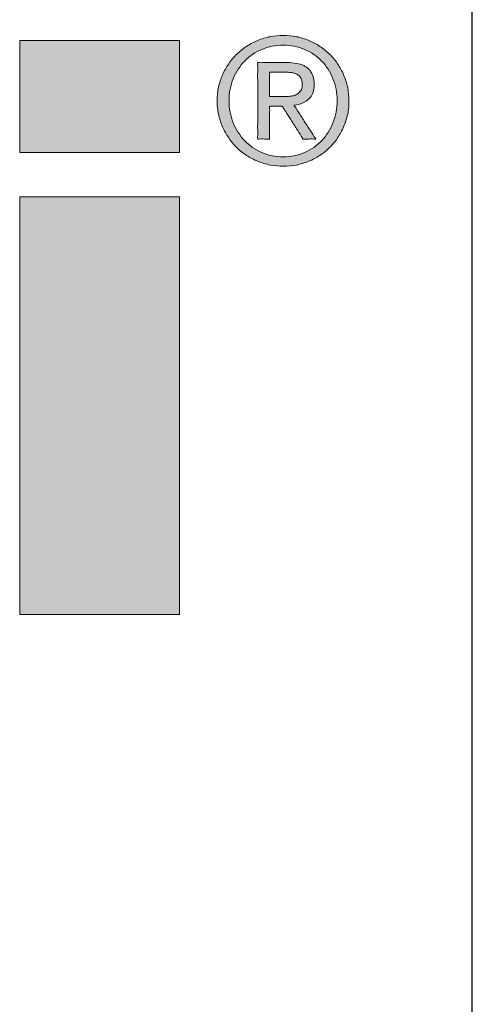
# Model space of a CAD drawing. Header units: millimetres. Extents: x -10668 to 10668, y -400 to 5820.
# Tile 3 of 28: x 3958 to 4080, y 425 to 691. Entities that reach past the tile are written whole.
import ezdxf
from ezdxf.enums import TextEntityAlignment as Align

# ---------------------------------------------------------------- set-up
doc = ezdxf.new("R2010")
doc.units = ezdxf.units.MM
doc.header["$LTSCALE"] = 20
for name, color, linetype, lineweight in [('AM_BOR', 7, 'Continuous', 25), ('Ebene 1', 7, 'Continuous', 25), ('Rahmen (ISO)', 7, 'Continuous', 70), ('Schraffur (ISO)', 7, 'Continuous', 18), ('Titel (ISO)', 7, 'Continuous', 50)]:
    doc.layers.add(name, color=color, linetype=linetype, lineweight=lineweight)
doc.styles.add('Pfeiltext', font='verdana.ttf')
doc.styles.get("Standard").update_dxf_attribs({"font": 'verdana.ttf'})
doc.styles.add('Textstil119', font='verdana.ttf')
doc.styles.add('Textstil120', font='verdana.ttf')
doc.styles.add('Textstil47', font='verdana.ttf')
doc.styles.add('Textstil64', font='verdana.ttf', dxfattribs={"width": 0.800000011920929})
doc.styles.add('Textstil75', font='verdana.ttf')
doc.styles.add('Textstil82', font='verdana.ttf')

# ---------------------------------------------------------------- blocks, each defined once
blk = doc.blocks.new('Ränder wedi_Zeichnungsrahmen')
at = {"layer": 'Rahmen (ISO)', "color": 208, "lineweight": 18, "true_color": 0x400040}
blk.add_line((204.0000000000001, 6.000000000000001), (204, 291), dxfattribs=at)
blk = doc.blocks.new('Schriftfelder wedi Standard - Inch_Zoll ohne Toleranz')
at = {"layer": 'Schraffur (ISO)'}
for points in [[(-10.93280612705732, 25.48821071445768), (-10.93280612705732, 26.99831171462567), (-8.7821118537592, 26.99831171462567), (-8.7821118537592, 25.48821071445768)], [(-10.93280612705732, 19.25673867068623), (-8.7821118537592, 19.25673867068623), (-8.7821118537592, 24.8903876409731), (-10.93280612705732, 24.8903876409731)]]:
    blk.add_hatch(color=256, dxfattribs=at).paths.add_polyline_path(points)
h = blk.add_hatch(color=256, dxfattribs=at)
edge = h.paths.add_edge_path(flags=0)
edge.add_spline(control_points=[(-8.055894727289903, 25.8855771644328), (-8.038028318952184, 25.84043056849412), (-7.993895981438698, 25.75478583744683), (-7.904684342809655, 25.6429563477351), (-7.796574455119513, 25.55063131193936), (-7.671269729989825, 25.48040685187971), (-7.530341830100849, 25.4380737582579), (-7.382397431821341, 25.42270256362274), (-7.234421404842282, 25.43855549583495), (-7.094456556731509, 25.4797680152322), (-6.97012902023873, 25.55117490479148), (-6.862710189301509, 25.64314607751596), (-6.772206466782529, 25.75401432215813), (-6.709390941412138, 25.88613500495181), (-6.66368540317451, 26.0311056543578), (-6.652708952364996, 26.18564926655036), (-6.663875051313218, 26.33943107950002), (-6.709724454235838, 26.48136252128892), (-6.772055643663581, 26.61213308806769), (-6.863084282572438, 26.72140675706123), (-6.969854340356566, 26.81317400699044), (-7.095085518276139, 26.88198706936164), (-7.234100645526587, 26.92597128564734), (-7.382402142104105, 26.93802351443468), (-7.530662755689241, 26.9264557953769), (-7.670645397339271, 26.88134752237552), (-7.79684943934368, 26.81371562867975), (-7.904284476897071, 26.72160123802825), (-7.994155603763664, 26.61135374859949), (-8.060391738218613, 26.48224254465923), (-8.103637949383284, 26.33913163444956), (-8.116928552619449, 26.18565327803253), (-8.103914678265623, 26.03141010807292), (-8.07431294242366, 25.93211811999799), (-8.055894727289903, 25.8855771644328)], knot_values=[-1, -1, -1, -1, -0.9687690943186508, -0.9385136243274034, -0.9085278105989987, -0.8778589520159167, -0.8468240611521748, -0.8145097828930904, -0.7828452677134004, -0.7516649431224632, -0.7213472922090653, -0.6913818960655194, -0.6610761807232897, -0.6300757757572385, -0.5978268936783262, -0.5638815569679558, -0.5310491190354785, -0.4992980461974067, -0.4685057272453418, -0.4384438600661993, -0.4085647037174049, -0.3784003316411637, -0.3471606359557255, -0.3155261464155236, -0.283241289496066, -0.2521467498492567, -0.2216294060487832, -0.1917297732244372, -0.1617185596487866, -0.1306941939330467, -0.09899736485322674, -0.06615266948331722, -0.03219547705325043, 0, 0, 0, 0], degree=3, periodic=0)
edge = h.paths.add_edge_path()
edge.add_spline(control_points=[(-8.200604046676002, 26.53313885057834), (-8.224460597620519, 26.47985310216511), (-8.260799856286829, 26.36602977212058), (-8.278921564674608, 26.1855510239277), (-8.261230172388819, 26.00414735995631), (-8.206566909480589, 25.83275761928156), (-8.121663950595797, 25.68096494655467), (-8.01316079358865, 25.54819263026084), (-7.879527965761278, 25.44218324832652), (-7.726605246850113, 25.36226686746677), (-7.558619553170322, 25.31179496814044), (-7.381377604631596, 25.29394571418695), (-7.204399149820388, 25.31162780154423), (-7.037186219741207, 25.36239941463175), (-6.88516449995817, 25.44167066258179), (-6.754126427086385, 25.54928113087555), (-6.644514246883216, 25.68009791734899), (-6.563182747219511, 25.83355757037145), (-6.506356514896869, 26.0038974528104), (-6.491992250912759, 26.18551048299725), (-6.506651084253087, 26.3664087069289), (-6.563454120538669, 26.53372217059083), (-6.644504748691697, 26.6858817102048), (-6.754374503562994, 26.81567839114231), (-6.885447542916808, 26.92283993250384), (-7.036953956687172, 27.00312985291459), (-7.204326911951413, 27.05463680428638), (-7.381377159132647, 27.0693670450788), (-7.558693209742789, 27.05447441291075), (-7.726833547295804, 27.0032604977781), (-7.879255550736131, 26.92233050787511), (-8.012867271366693, 26.81673562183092), (-8.121829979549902, 26.6851226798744), (-8.177185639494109, 26.58544596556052), (-8.200604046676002, 26.53313885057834)], knot_values=[0, 0, 0, 0, 0.03149805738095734, 0.06387075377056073, 0.09725502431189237, 0.129121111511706, 0.160210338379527, 0.1905798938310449, 0.2210451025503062, 0.2515724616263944, 0.2831551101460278, 0.3150974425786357, 0.3470696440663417, 0.37846551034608, 0.408835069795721, 0.4389602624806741, 0.4693765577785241, 0.5002792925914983, 0.5321687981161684, 0.5655311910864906, 0.597881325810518, 0.6294030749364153, 0.6601351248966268, 0.6904067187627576, 0.7205058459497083, 0.7509509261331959, 0.7823552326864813, 0.8143039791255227, 0.8462228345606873, 0.87781387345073, 0.9084163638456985, 0.9388557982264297, 0.9690804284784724, 1, 1, 1, 1], degree=3, periodic=0)
h = blk.add_hatch(color=256, dxfattribs=at)
edge = h.paths.add_edge_path(flags=0)
edge.add_spline(control_points=[(-7.396273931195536, 26.2414252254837), (-7.373185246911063, 26.24052977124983), (-7.327719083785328, 26.24189934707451), (-7.272499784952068, 26.24549593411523), (-7.232064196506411, 26.25484625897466), (-7.205549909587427, 26.26548548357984), (-7.181819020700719, 26.28084826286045), (-7.160619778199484, 26.2995854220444), (-7.143270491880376, 26.32279024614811), (-7.131348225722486, 26.35181926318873), (-7.126028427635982, 26.38607631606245), (-7.125099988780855, 26.42128685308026), (-7.129419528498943, 26.45365640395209), (-7.138141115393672, 26.48082374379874), (-7.15245846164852, 26.50258066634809), (-7.169169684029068, 26.52085806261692), (-7.188703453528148, 26.53597642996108), (-7.218879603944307, 26.55128113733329), (-7.262094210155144, 26.56380816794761), (-7.307785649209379, 26.56719052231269), (-7.340021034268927, 26.5693805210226), (-7.357305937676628, 26.56940269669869), (-7.371031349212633, 26.56939856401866), (-7.397004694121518, 26.56939818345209), (-7.437179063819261, 26.56942997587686), (-7.487212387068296, 26.56928029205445), (-7.526448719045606, 26.56967756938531), (-7.55155489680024, 26.56911477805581), (-7.561029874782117, 26.56983477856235), (-7.569386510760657, 26.56865544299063), (-7.563589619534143, 26.55261079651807), (-7.567571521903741, 26.53481840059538), (-7.565179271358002, 26.48957712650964), (-7.566605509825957, 26.42698102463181), (-7.566524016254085, 26.36027681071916), (-7.565838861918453, 26.31006173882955), (-7.567482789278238, 26.27879957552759), (-7.563724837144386, 26.25884835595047), (-7.569279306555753, 26.24413595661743), (-7.563054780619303, 26.24023461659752), (-7.549206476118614, 26.24341769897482), (-7.509350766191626, 26.23909445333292), (-7.459663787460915, 26.24167881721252), (-7.417389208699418, 26.24148997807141), (-7.401904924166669, 26.2413662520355), (-7.397456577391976, 26.24147109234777), (-7.396273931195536, 26.2414252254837)], knot_values=[-1, -1, -1, -1, -0.9502870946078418, -0.9021752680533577, -0.8813237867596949, -0.8612420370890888, -0.8410507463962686, -0.8207978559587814, -0.8006427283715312, -0.7792801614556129, -0.7539989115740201, -0.7264643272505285, -0.7037414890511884, -0.6839982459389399, -0.6656691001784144, -0.6481914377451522, -0.6308773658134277, -0.6128583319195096, -0.5756711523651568, -0.5350238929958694, -0.5145170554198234, -0.5061655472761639, -0.4978450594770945, -0.4849843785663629, -0.4502882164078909, -0.4113686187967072, -0.3775171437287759, -0.3653955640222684, -0.3580253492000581, -0.3562707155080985, -0.3488263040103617, -0.3332391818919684, -0.3113007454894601, -0.2555355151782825, -0.1958617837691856, -0.1690377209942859, -0.1466107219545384, -0.1303721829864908, -0.1221135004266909, -0.1208620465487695, -0.1153612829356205, -0.0936395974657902, -0.03331408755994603, -0.009566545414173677, -0.002546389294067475, 0, 0, 0, 0], degree=3, periodic=0)
edge = h.paths.add_edge_path()
edge.add_spline(control_points=[(-7.326840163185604, 26.69816923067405), (-7.330131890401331, 26.69816280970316), (-7.342420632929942, 26.69817561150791), (-7.384563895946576, 26.69819861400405), (-7.493434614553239, 26.69731609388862), (-7.60681304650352, 26.70304051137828), (-7.694803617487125, 26.69589715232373), (-7.717149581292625, 26.7016470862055), (-7.737092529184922, 26.6883599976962), (-7.717026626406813, 26.63582300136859), (-7.730690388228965, 26.56361355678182), (-7.722745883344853, 26.40279308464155), (-7.728429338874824, 26.18308593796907), (-7.724025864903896, 25.96109162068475), (-7.729048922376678, 25.80321149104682), (-7.7205537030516, 25.72597758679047), (-7.732829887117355, 25.68148629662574), (-7.721296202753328, 25.66086018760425), (-7.675723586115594, 25.67748600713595), (-7.631029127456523, 25.66245014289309), (-7.591251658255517, 25.67038796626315), (-7.563418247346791, 25.66291506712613), (-7.568284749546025, 25.68638429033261), (-7.563606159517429, 25.7284834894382), (-7.567867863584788, 25.8166624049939), (-7.564486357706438, 25.92536833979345), (-7.569792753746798, 26.0194014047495), (-7.562662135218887, 26.07460687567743), (-7.572096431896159, 26.1033304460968), (-7.551743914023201, 26.11569349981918), (-7.522069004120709, 26.10784295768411), (-7.481301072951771, 26.11218997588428), (-7.440375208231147, 26.10867223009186), (-7.410031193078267, 26.11430092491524), (-7.387058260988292, 26.10397342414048), (-7.376182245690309, 26.07444175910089), (-7.335385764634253, 26.01956302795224), (-7.279991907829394, 25.92528179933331), (-7.207504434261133, 25.81675379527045), (-7.15649626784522, 25.72832349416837), (-7.124030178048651, 25.68650555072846), (-7.115281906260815, 25.66335822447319), (-7.089394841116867, 25.66994767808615), (-7.04343031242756, 25.66278122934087), (-6.995840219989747, 25.67791413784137), (-6.950110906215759, 25.66086802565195), (-6.939307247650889, 25.67369386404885), (-6.966842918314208, 25.69298043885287), (-6.978555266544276, 25.72748086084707), (-7.0293802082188, 25.79728168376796), (-7.089774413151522, 25.89584719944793), (-7.150841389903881, 25.99288068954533), (-7.20080142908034, 26.06465105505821), (-7.213991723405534, 26.0957859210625), (-7.243885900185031, 26.12419964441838), (-7.209886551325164, 26.12627017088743), (-7.172469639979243, 26.13475093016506), (-7.106694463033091, 26.15556340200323), (-7.042542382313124, 26.19732320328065), (-6.990211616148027, 26.25857666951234), (-6.966134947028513, 26.34439973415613), (-6.963748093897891, 26.43864285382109), (-6.981807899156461, 26.53299277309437), (-7.031273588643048, 26.61072357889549), (-7.107781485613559, 26.66486792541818), (-7.209701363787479, 26.69362543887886), (-7.285316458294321, 26.69825022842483), (-7.326840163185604, 26.69816923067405)], knot_values=[0, 0, 0, 0, 0.002245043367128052, 0.008381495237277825, 0.02873655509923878, 0.07663081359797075, 0.08486263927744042, 0.0898017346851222, 0.0910234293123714, 0.1004235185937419, 0.1190949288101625, 0.1447198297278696, 0.2075587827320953, 0.2703977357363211, 0.2960226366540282, 0.3146940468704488, 0.3240941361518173, 0.3248810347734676, 0.3301582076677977, 0.3493479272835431, 0.3575035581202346, 0.36086175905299, 0.3633551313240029, 0.3701703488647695, 0.3927769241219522, 0.4207026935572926, 0.4459688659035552, 0.4551112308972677, 0.4605966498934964, 0.4626068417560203, 0.4699097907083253, 0.4802697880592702, 0.4906297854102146, 0.4979327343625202, 0.5005692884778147, 0.5070694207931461, 0.517902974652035, 0.5478429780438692, 0.5809345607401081, 0.6077229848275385, 0.6157989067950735, 0.6187535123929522, 0.6223445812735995, 0.6310657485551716, 0.65158614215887, 0.6572292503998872, 0.6576153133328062, 0.6625676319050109, 0.6724044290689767, 0.6859045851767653, 0.719010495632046, 0.7521164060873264, 0.7656165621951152, 0.7754533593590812, 0.7804056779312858, 0.783475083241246, 0.7928671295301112, 0.8107324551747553, 0.8278677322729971, 0.8451541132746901, 0.8642265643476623, 0.8873281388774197, 0.9091720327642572, 0.928704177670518, 0.9485808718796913, 0.9716797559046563, 1, 1, 1, 1], degree=3, periodic=0)
at = {"layer": 'AM_BOR', "color": 7}
blk.add_line((-4.835435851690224, -1.254491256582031), (-4.835435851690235, 53.99550874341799), dxfattribs=at)
at = {"layer": 'Ebene 1', "lineweight": 5}
for p, q in [((-10.93280612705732, 25.48821071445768), (-10.93280612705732, 26.99831171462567)), ((-10.93280612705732, 26.99831171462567), (-8.7821118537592, 26.99831171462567)), ((-8.7821118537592, 26.99831171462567), (-8.7821118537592, 25.48821071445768)), ((-8.7821118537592, 25.48821071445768), (-10.93280612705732, 25.48821071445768)), ((-10.93280612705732, 19.25673867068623), (-10.93280612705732, 24.8903876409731)), ((-10.93280612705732, 24.8903876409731), (-8.7821118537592, 24.8903876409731)), ((-8.7821118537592, 24.8903876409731), (-8.7821118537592, 19.25673867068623)), ((-8.7821118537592, 19.25673867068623), (-10.93280612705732, 19.25673867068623))]:
    blk.add_line(p, q, dxfattribs=at)
for points, knots in [([(-8.200604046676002, 26.53313885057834), (-8.177185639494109, 26.58544596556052), (-8.121829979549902, 26.6851226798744), (-8.012867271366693, 26.81673562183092), (-7.879255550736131, 26.92233050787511), (-7.726833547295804, 27.0032604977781), (-7.558693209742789, 27.05447441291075), (-7.381377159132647, 27.0693670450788), (-7.204326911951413, 27.05463680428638), (-7.036953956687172, 27.00312985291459), (-6.885447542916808, 26.92283993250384), (-6.754374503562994, 26.81567839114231), (-6.644504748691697, 26.6858817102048), (-6.563454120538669, 26.53372217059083), (-6.506651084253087, 26.3664087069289), (-6.491992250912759, 26.18551048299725), (-6.506356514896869, 26.0038974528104), (-6.563182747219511, 25.83355757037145), (-6.644514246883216, 25.68009791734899), (-6.754126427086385, 25.54928113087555), (-6.88516449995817, 25.44167066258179), (-7.037186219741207, 25.36239941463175), (-7.204399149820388, 25.31162780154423), (-7.381377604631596, 25.29394571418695), (-7.558619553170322, 25.31179496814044), (-7.726605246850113, 25.36226686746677), (-7.879527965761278, 25.44218324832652), (-8.01316079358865, 25.54819263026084), (-8.121663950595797, 25.68096494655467), (-8.206566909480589, 25.83275761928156), (-8.261230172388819, 26.00414735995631), (-8.278921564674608, 26.1855510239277), (-8.260799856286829, 26.36602977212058), (-8.224460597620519, 26.47985310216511), (-8.200604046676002, 26.53313885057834)], [0, 0, 0, 0, 0.03091957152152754, 0.06114420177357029, 0.0915836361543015, 0.12218612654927, 0.1537771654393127, 0.1856960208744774, 0.2176447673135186, 0.249049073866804, 0.2794941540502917, 0.3095932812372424, 0.3398648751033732, 0.3705969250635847, 0.402118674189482, 0.4344688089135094, 0.4678312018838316, 0.4997207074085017, 0.530623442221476, 0.5610397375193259, 0.591164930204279, 0.62153448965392, 0.6529303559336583, 0.6849025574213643, 0.7168448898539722, 0.7484275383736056, 0.7789548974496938, 0.8094201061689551, 0.839789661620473, 0.870878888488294, 0.9027449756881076, 0.9361292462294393, 0.9685019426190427, 1, 1, 1, 1]), ([(-8.055894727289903, 25.8855771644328), (-8.038028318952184, 25.84043056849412), (-7.993895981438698, 25.75478583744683), (-7.904684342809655, 25.6429563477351), (-7.796574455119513, 25.55063131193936), (-7.671269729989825, 25.48040685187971), (-7.530341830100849, 25.4380737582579), (-7.382397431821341, 25.42270256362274), (-7.234421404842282, 25.43855549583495), (-7.094456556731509, 25.4797680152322), (-6.97012902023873, 25.55117490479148), (-6.862710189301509, 25.64314607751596), (-6.772206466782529, 25.75401432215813), (-6.709390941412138, 25.88613500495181), (-6.66368540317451, 26.0311056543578), (-6.652708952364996, 26.18564926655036), (-6.663875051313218, 26.33943107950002), (-6.709724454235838, 26.48136252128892), (-6.772055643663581, 26.61213308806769), (-6.863084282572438, 26.72140675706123), (-6.969854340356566, 26.81317400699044), (-7.095085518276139, 26.88198706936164), (-7.234100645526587, 26.92597128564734), (-7.382402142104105, 26.93802351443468), (-7.530662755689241, 26.9264557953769), (-7.670645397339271, 26.88134752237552), (-7.79684943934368, 26.81371562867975), (-7.904284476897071, 26.72160123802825), (-7.994155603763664, 26.61135374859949), (-8.060391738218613, 26.48224254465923), (-8.103637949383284, 26.33913163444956), (-8.116928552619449, 26.18565327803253), (-8.103914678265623, 26.03141010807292), (-8.07431294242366, 25.93211811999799), (-8.055894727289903, 25.8855771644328)], [0, 0, 0, 0, 0.03123090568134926, 0.06148637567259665, 0.09147218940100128, 0.1221410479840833, 0.1531759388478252, 0.1854902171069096, 0.2171547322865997, 0.2483350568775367, 0.2786527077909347, 0.3086181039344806, 0.3389238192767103, 0.3699242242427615, 0.4021731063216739, 0.4361184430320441, 0.4689508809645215, 0.5007019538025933, 0.5314942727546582, 0.5615561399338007, 0.5914352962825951, 0.6215996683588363, 0.6528393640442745, 0.6844738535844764, 0.716758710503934, 0.7478532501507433, 0.7783705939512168, 0.8082702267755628, 0.8382814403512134, 0.8693058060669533, 0.9010026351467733, 0.9338473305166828, 0.9678045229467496, 1, 1, 1, 1]), ([(-7.326840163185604, 26.69816923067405), (-7.285316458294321, 26.69825022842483), (-7.209701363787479, 26.69362543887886), (-7.107781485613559, 26.66486792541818), (-7.031273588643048, 26.61072357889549), (-6.981807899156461, 26.53299277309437), (-6.963748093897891, 26.43864285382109), (-6.966134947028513, 26.34439973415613), (-6.990211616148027, 26.25857666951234), (-7.042542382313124, 26.19732320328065), (-7.106694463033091, 26.15556340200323), (-7.172469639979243, 26.13475093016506), (-7.209886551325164, 26.12627017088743), (-7.243885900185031, 26.12419964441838), (-7.213991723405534, 26.0957859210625), (-7.20080142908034, 26.06465105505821), (-7.150841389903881, 25.99288068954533), (-7.089774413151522, 25.89584719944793), (-7.0293802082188, 25.79728168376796), (-6.978555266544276, 25.72748086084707), (-6.966842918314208, 25.69298043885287), (-6.939307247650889, 25.67369386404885), (-6.950110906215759, 25.66086802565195), (-6.995840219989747, 25.67791413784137), (-7.04343031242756, 25.66278122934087), (-7.089394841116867, 25.66994767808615), (-7.115281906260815, 25.66335822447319), (-7.124030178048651, 25.68650555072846), (-7.15649626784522, 25.72832349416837), (-7.207504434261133, 25.81675379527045), (-7.279991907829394, 25.92528179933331), (-7.335385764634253, 26.01956302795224), (-7.376182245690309, 26.07444175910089), (-7.387058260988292, 26.10397342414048), (-7.410031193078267, 26.11430092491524), (-7.440375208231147, 26.10867223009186), (-7.481301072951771, 26.11218997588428), (-7.522069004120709, 26.10784295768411), (-7.551743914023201, 26.11569349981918), (-7.572096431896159, 26.1033304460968), (-7.562662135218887, 26.07460687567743), (-7.569792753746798, 26.0194014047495), (-7.564486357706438, 25.92536833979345), (-7.567867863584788, 25.8166624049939), (-7.563606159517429, 25.7284834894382), (-7.568284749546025, 25.68638429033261), (-7.563418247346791, 25.66291506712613), (-7.591251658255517, 25.67038796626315), (-7.631029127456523, 25.66245014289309), (-7.675723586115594, 25.67748600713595), (-7.721296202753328, 25.66086018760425), (-7.732829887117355, 25.68148629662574), (-7.7205537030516, 25.72597758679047), (-7.729048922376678, 25.80321149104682), (-7.724025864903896, 25.96109162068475), (-7.728429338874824, 26.18308593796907), (-7.722745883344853, 26.40279308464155), (-7.730690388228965, 26.56361355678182), (-7.717026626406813, 26.63582300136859), (-7.737092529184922, 26.6883599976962), (-7.717149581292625, 26.7016470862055), (-7.694803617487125, 26.69589715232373), (-7.60681304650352, 26.70304051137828), (-7.493434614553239, 26.69731609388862), (-7.384563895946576, 26.69819861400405), (-7.342420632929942, 26.69817561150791), (-7.330131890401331, 26.69816280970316), (-7.326840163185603, 26.69816923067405)], [0, 0, 0, 0, 0.0283202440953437, 0.0514191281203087, 0.07129582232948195, 0.09082796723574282, 0.1126718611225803, 0.1357734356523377, 0.1548458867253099, 0.1721322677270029, 0.1892675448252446, 0.2071328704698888, 0.216524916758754, 0.2195943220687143, 0.2245466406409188, 0.2343834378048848, 0.2478835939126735, 0.2809895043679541, 0.3140954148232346, 0.3275955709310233, 0.3374323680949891, 0.3423846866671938, 0.3427707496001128, 0.34841385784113, 0.3689342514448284, 0.3776554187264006, 0.3812464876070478, 0.3842010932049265, 0.3922770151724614, 0.4190654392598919, 0.4521570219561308, 0.4820970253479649, 0.4929305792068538, 0.4994307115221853, 0.5020672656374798, 0.5093702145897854, 0.5197302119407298, 0.5300902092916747, 0.5373931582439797, 0.5394033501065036, 0.5448887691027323, 0.5540311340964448, 0.5792973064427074, 0.6072230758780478, 0.6298296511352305, 0.6366448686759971, 0.63913824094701, 0.6424964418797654, 0.6506520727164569, 0.6698417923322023, 0.6751189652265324, 0.6759058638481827, 0.6853059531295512, 0.7039773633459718, 0.7296022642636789, 0.7924412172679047, 0.8552801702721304, 0.8809050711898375, 0.8995764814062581, 0.9089765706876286, 0.9101982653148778, 0.9151373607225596, 0.9233691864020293, 0.9712634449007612, 0.9916185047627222, 0.997754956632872, 1, 1, 1, 1]), ([(-7.396273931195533, 26.2414252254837), (-7.373185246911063, 26.24052977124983), (-7.327719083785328, 26.24189934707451), (-7.272499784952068, 26.24549593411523), (-7.232064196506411, 26.25484625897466), (-7.205549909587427, 26.26548548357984), (-7.181819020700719, 26.28084826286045), (-7.160619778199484, 26.2995854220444), (-7.143270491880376, 26.32279024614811), (-7.131348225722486, 26.35181926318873), (-7.126028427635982, 26.38607631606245), (-7.125099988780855, 26.42128685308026), (-7.129419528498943, 26.45365640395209), (-7.138141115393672, 26.48082374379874), (-7.15245846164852, 26.50258066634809), (-7.169169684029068, 26.52085806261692), (-7.188703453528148, 26.53597642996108), (-7.218879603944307, 26.55128113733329), (-7.262094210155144, 26.56380816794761), (-7.307785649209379, 26.56719052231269), (-7.340021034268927, 26.5693805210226), (-7.357305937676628, 26.56940269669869), (-7.371031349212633, 26.56939856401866), (-7.397004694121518, 26.56939818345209), (-7.437179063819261, 26.56942997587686), (-7.487212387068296, 26.56928029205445), (-7.526448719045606, 26.56967756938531), (-7.55155489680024, 26.56911477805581), (-7.561029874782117, 26.56983477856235), (-7.569386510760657, 26.56865544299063), (-7.563589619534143, 26.55261079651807), (-7.567571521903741, 26.53481840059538), (-7.565179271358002, 26.48957712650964), (-7.566605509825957, 26.42698102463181), (-7.566524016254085, 26.36027681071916), (-7.565838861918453, 26.31006173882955), (-7.567482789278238, 26.27879957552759), (-7.563724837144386, 26.25884835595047), (-7.569279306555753, 26.24413595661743), (-7.563054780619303, 26.24023461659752), (-7.549206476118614, 26.24341769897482), (-7.509350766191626, 26.23909445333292), (-7.459663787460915, 26.24167881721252), (-7.417389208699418, 26.24148997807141), (-7.401904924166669, 26.2413662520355), (-7.397456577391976, 26.24147109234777), (-7.396273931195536, 26.2414252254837)], [0, 0, 0, 0, 0.04971290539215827, 0.09782473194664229, 0.1186762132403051, 0.1387579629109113, 0.1589492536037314, 0.1792021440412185, 0.1993572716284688, 0.2207198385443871, 0.2460010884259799, 0.2735356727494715, 0.2962585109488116, 0.3160017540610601, 0.3343308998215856, 0.3518085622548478, 0.3691226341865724, 0.3871416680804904, 0.4243288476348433, 0.4649761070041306, 0.4854829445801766, 0.4938344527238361, 0.5021549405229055, 0.5150156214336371, 0.5497117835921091, 0.5886313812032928, 0.6224828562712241, 0.6346044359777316, 0.6419746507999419, 0.6437292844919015, 0.6511736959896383, 0.6667608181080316, 0.6886992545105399, 0.7444644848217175, 0.8041382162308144, 0.8309622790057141, 0.8533892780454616, 0.8696278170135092, 0.8778864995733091, 0.8791379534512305, 0.8846387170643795, 0.9063604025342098, 0.966685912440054, 0.9904334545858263, 0.9974536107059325, 1, 1, 1, 1])]:
    blk.add_open_spline(points, degree=3, knots=knots, dxfattribs=at)
at = {"layer": 'AM_BOR', "color": 7}
for tag, p, height, style in [('Zeichnungsnummer_001', (-173.2383905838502, 49.43305073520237), 3.00000011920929, 'Textstil75'), ('Artikelnummer_001', (-145.0642880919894, 44.44372461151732), 2.487309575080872, 'Textstil82')]:
    blk.add_attdef(tag, p, '', height=height, dxfattribs=dict(at, style=style))
blk.add_attdef('TITEL_001', (-78.08889433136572, 46.1775772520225), '', height=2.5, dxfattribs=at)
at = {"layer": 'AM_BOR', "color": 7, "style": 'Textstil82'}
blk.add_attdef('PROJEKT', text='', height=2.487309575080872, dxfattribs=at).set_placement((-144.8354355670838, 41.98281831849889), align=Align.TOP_LEFT)
at = {"layer": 'AM_BOR', "color": 7, "style": 'Textstil64', "width": 0.8}
for tag, p in [('ERSTELLUNGSDATUM_001', (-115.1472556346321, 28.69550873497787)), ('KONSTRUKTEUR_001', (-94.00716185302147, 28.67133143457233)), ('ERSTELLUNGSDATUM_001', (-115.3460467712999, 23.55467596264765)), ('KONSTRUKTEUR_001', (-94.00716185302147, 23.37133143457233))]:
    blk.add_attdef(tag, p, '', height=2.000000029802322, dxfattribs=at)
at = {"layer": 'AM_BOR', "color": 7, "style": 'Textstil64', "width": 0.7999999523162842}
for tag, p in [('KONTROLLDATUM', (-108.7354355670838, 19.09550874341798)), ('KONTROLLIERT_VON', (-92.73543585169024, 19.09550874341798))]:
    blk.add_attdef(tag, text='', height=2.000000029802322, dxfattribs=at).set_placement(p, align=Align.MIDDLE_CENTER)
at = {"layer": 'Titel (ISO)', "color": 7, "style": 'Pfeiltext'}
blk.add_attdef('BESCHREIBUNG_001', (-70.66377724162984, 40.38459537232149), '', height=2.000000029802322, dxfattribs=at)
at = {"layer": 'Titel (ISO)'}
for tag, p, height, style in [('Anfänglicher_Ansichtsmaßstab_001', (-64.5021920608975, 33.79346040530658), 2.5, 'Textstil47'), ('REVISIONSNUMMER_001', (-74.87694023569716, -0.5444913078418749), 1.790000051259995, 'Textstil120'), ('STATUS_001', (-52.63301829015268, -0.6250352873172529), 1.790000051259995, 'Textstil120')]:
    blk.add_attdef(tag, p, '', height=height, dxfattribs=dict(at, style=style))
at = {"layer": 'Titel (ISO)', "style": 'Textstil47'}
blk.add_attdef('<MASSE3;>', text='', height=2.5, dxfattribs=at).set_placement((-26.83543585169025, 36.34550874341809), align=Align.TOP_LEFT)
at = {"layer": 'Titel (ISO)', "style": 'Textstil119'}
for tag, p in [('MATERIAL', (-159.8354355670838, 35.345508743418)), ('FIRMA', (-159.8354355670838, 24.74550874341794)), ('Bauvorhaben', (-159.8354355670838, 19.44550874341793))]:
    blk.add_attdef(tag, text='', height=1.889999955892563, dxfattribs=at).set_placement(p, align=Align.TOP_CENTER)

msp = doc.modelspace()

# ---------------------------------------------------------------- block references
at = {"xscale": 20, "yscale": 20, "zscale": 20}
for name, p in [('Ränder wedi_Zeichnungsrahmen', (0, 0)), ('Schriftfelder wedi Standard - Inch_Zoll ohne Toleranz', (4176.708717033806, 145.0898251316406))]:
    msp.add_blockref(name, p, dxfattribs=at)

doc.saveas('drawing.dxf')
